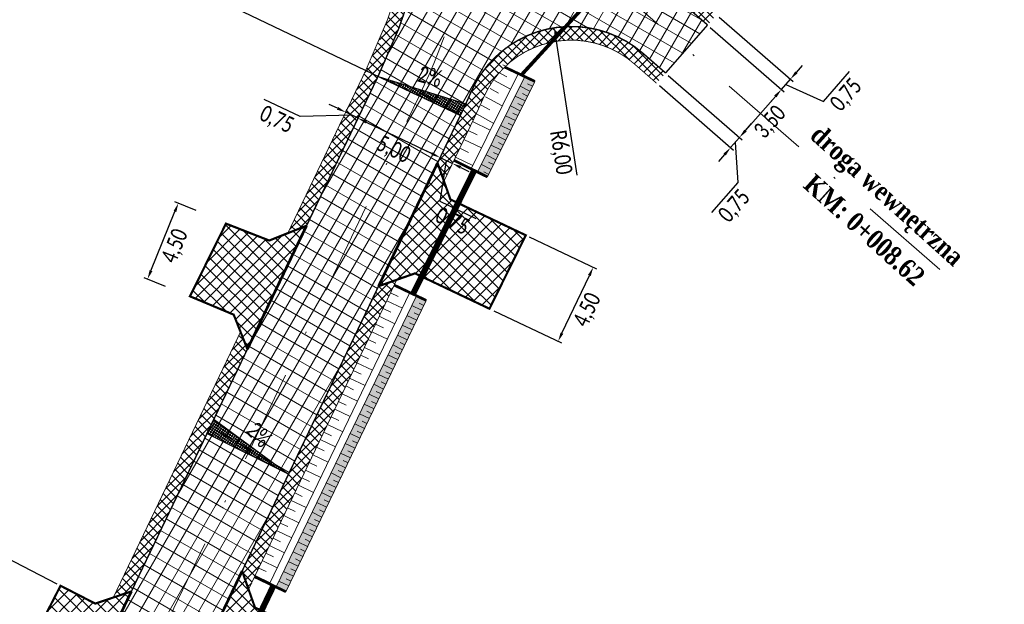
# Model space of a CAD drawing. Header units: metres. Extents: x 7443078 to 7443619, y 5636807 to 5637202.
# Tile 20 of 21: x 7443395 to 7443449, y 5637071 to 5637103. Entities that reach past the tile are written whole.
import ezdxf

# ---------------------------------------------------------------- set-up
doc = ezdxf.new("R2010")
doc.units = ezdxf.units.M
for name, pattern in [('CENTER2', [1.125, 0.75, -0.125, 0.125, -0.125]), ('DASHED2', [0.375, 0.25, -0.125]), ('Os drogi', [25.4, 12.7, -6.35, 0, -6.35])]:
    doc.linetypes.add(name, pattern=pattern)
doc.layers.get('Defpoints').update_dxf_attribs({"true_color": 0x999999})
for name, color, linetype in [('_kan_deszcz', 32, 'Continuous'), ('H_zjazdy', 21, 'Continuous'), ('K_kraweżnika_najazdowy', 7, 'Continuous'), ('K_krawędź pobocza', 7, 'Continuous'), ('K_pkt charakter', 7, 'Continuous'), ('K_pobocze', 32, 'Continuous'), ('K_Przepust', 162, 'Continuous'), ('K_rama zjazdu', 7, 'Continuous'), ('K_rów', 7, 'Continuous'), ('K_Skarpa', 7, 'Continuous'), ('K_spadki poprzeczne', 175, 'Continuous'), ('K_wymiar', 7, 'Continuous')]:
    doc.layers.add(name, color=color, linetype=linetype)
doc.layers.add('H_jezdnia', color=7, linetype='Continuous', true_color=0xd4d4d4)
doc.layers.add('K_usuń', color=1, linetype='Continuous', lineweight=70)
doc.styles.add('romans1', font='timesbd.ttf', dxfattribs={"width": 0.85})
doc.styles.add('sytuacja 500 opisy', font='calibri.ttf', dxfattribs={"width": 0.75, "height": 0.9})
doc.dimstyles.new('wymiarowanie sytuacja 500', dxfattribs={"dimtxt": 0.9, "dimasz": 0.5, "dimexe": 0.2, "dimexo": 0.2, "dimgap": 0.2, "dimtad": 4, "dimlfac": -1, "dimzin": 1, "dimtxsty": 'sytuacja 500 opisy', "dimcen": 0.5, "dimadec": 4, "dimazin": 1, "dimtfac": 1, "dimtmove": 1, "dimatfit": 3, "dimfxl": 0.2, "dimlwd": -1, "dimlwe": -1, "dimarcsym": 0})
pattern_1 = [(59.99999999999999, (0, 0), (-0.6049187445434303, 0.34925), []), (150, (0, 0), (-0.34925, -0.6049187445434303), [])]
pattern_2 = [(45.09999999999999, (0, 0), (-0.2473876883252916, 0.2465256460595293), []), (135.1, (0, 0), (-0.2465256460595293, -0.2473876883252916), [])]
pattern_3 = [(45.23201079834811, (0, 0), (-0.3381204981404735, 0.3353931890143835), []), (135.2320107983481, (0, 0), (-0.3353931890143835, -0.3381204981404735), [])]

# ---------------------------------------------------------------- blocks, each defined once
blk = doc.blocks.new('*D888')
at = {"layer": 'Defpoints', "color": 0, "lineweight": 13, "transparency": 16777216}
for p in [(7443424.333751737, 5637102.732115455), (7443425.24991942, 5637096.802474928)]:
    blk.add_point(p, dxfattribs=at)
at = {"layer": 'K_wymiar', "color": 0, "transparency": 16777216}
blk.add_line((7443425.583087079, 5637094.646139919), (7443424.410099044, 5637102.237978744), dxfattribs=at)
at = {"layer": 'K_wymiar', "color": 0, "lineweight": 13, "transparency": 16777216}
blk.add_solid([(7443424.492455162, 5637102.250703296), (7443424.327742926, 5637102.225254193), (7443424.333751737, 5637102.732115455)], dxfattribs=at)
at = {"layer": 'K_wymiar', "color": 0, "lineweight": 13, "transparency": 16777216, "insert": (7443424.628365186, 5637095.881557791), "char_height": 0.9, "attachment_point": 5, "rotation": 278.78311580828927, "style": 'sytuacja 500 opisy'}
blk.add_mtext('R6,00', dxfattribs=at)
blk = doc.blocks.new('*D892')
at = {"layer": 'Defpoints', "color": 0, "lineweight": 13, "transparency": 16777216}
for p in [(7443413.557028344, 5637097.789008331), (7443418.054991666, 5637095.605191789), (7443418.066650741, 5637095.629539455)]:
    blk.add_point(p, dxfattribs=at)
at = {"layer": 'K_wymiar', "color": 0, "transparency": 16777216}
for p, q in [((7443413.470649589, 5637097.608623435), (7443413.458990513, 5637097.584275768)), ((7443413.996331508, 5637097.548713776), (7443417.604029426, 5637095.821138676)), ((7443417.980271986, 5637095.449154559), (7443417.968612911, 5637095.424806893))]:
    blk.add_line(p, q, dxfattribs=at)
at = {"layer": 'K_wymiar', "color": 0, "lineweight": 13, "transparency": 16777216}
for points in [[(7443414.032322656, 5637097.62387415), (7443413.96034036, 5637097.473553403), (7443413.545369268, 5637097.764660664)], [(7443417.640020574, 5637095.89629905), (7443417.568038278, 5637095.745978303), (7443418.054991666, 5637095.605191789)]]:
    blk.add_solid(points, dxfattribs=at)
at = {"layer": 'K_wymiar', "color": 0, "lineweight": 13, "transparency": 16777216, "insert": (7443415.474150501, 5637096.004077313), "char_height": 0.9, "attachment_point": 5, "rotation": 334.4121959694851, "style": 'sytuacja 500 opisy'}
blk.add_mtext('5,00', dxfattribs=at)
blk = doc.blocks.new('*D893')
at = {"layer": 'Defpoints', "color": 0, "lineweight": 13, "transparency": 16777216}
for p in [(7443418.054991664, 5637095.605191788), (7443418.731435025, 5637095.281271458), (7443418.73143502, 5637095.281271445)]:
    blk.add_point(p, dxfattribs=at)
at = {"layer": 'K_wymiar', "color": 0, "transparency": 16777216}
for p, q in [((7443417.604029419, 5637095.821138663), (7443417.153067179, 5637096.037085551)), ((7443418.393213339, 5637095.44323161), (7443418.044019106, 5637093.21040716)), ((7443418.054991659, 5637095.605191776), (7443418.73143502, 5637095.281271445)), ((7443418.054991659, 5637095.605191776), (7443418.73143502, 5637095.281271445)), ((7443419.182397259, 5637095.065324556), (7443419.633359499, 5637094.849377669)), ((7443418.044019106, 5637093.21040716), (7443420.012486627, 5637092.26779069))]:
    blk.add_line(p, q, dxfattribs=at)
at = {"layer": 'K_wymiar', "color": 0, "lineweight": 13, "transparency": 16777216}
for points in [[(7443417.640020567, 5637095.896299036), (7443417.568038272, 5637095.74597829), (7443418.054991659, 5637095.605191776)], [(7443419.218388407, 5637095.140484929), (7443419.14640611, 5637094.990164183), (7443418.73143502, 5637095.281271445)]]:
    blk.add_solid(points, dxfattribs=at)
at = {"layer": 'K_wymiar', "color": 0, "lineweight": 13, "transparency": 16777216, "insert": (7443418.7022229, 5637092.058250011), "char_height": 0.9, "attachment_point": 5, "rotation": 334.4121959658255, "style": 'sytuacja 500 opisy'}
blk.add_mtext('0,75', dxfattribs=at)
blk = doc.blocks.new('*D894')
at = {"layer": 'Defpoints', "color": 0, "lineweight": 13, "transparency": 16777216}
for p in [(7443412.8711007, 5637098.093122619), (7443412.782547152, 5637097.9081961), (7443413.458990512, 5637097.584275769)]:
    blk.add_point(p, dxfattribs=at)
at = {"layer": 'K_wymiar', "color": 0, "transparency": 16777216}
for p, q in [((7443410.371739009, 5637097.851987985), (7443408.403271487, 5637098.794604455)), ((7443412.42013846, 5637098.309069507), (7443411.96917622, 5637098.525016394)), ((7443412.868925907, 5637098.088580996), (7443412.957479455, 5637098.273507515)), ((7443413.54754406, 5637097.769202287), (7443412.8711007, 5637098.093122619)), ((7443413.54754406, 5637097.769202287), (7443412.8711007, 5637098.093122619)), ((7443413.20932238, 5637097.931162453), (7443410.371739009, 5637097.851987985)), ((7443413.545369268, 5637097.764660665), (7443413.633922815, 5637097.949587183)), ((7443413.9985063, 5637097.5532554), (7443414.44946854, 5637097.337308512))]:
    blk.add_line(p, q, dxfattribs=at)
at = {"layer": 'K_wymiar', "color": 0, "lineweight": 13, "transparency": 16777216}
for points in [[(7443412.456129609, 5637098.38422988), (7443412.384147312, 5637098.233909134), (7443412.8711007, 5637098.093122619)], [(7443414.034497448, 5637097.628415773), (7443413.962515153, 5637097.478095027), (7443413.54754406, 5637097.769202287)]]:
    blk.add_solid(points, dxfattribs=at)
at = {"layer": 'K_wymiar', "color": 0, "lineweight": 13, "transparency": 16777216, "insert": (7443409.061475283, 5637097.642447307), "char_height": 0.9, "attachment_point": 5, "rotation": 334.4121959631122, "style": 'sytuacja 500 opisy'}
blk.add_mtext('0,75', dxfattribs=at)
blk = doc.blocks.new('*D895')
at = {"layer": 'Defpoints', "color": 0, "lineweight": 13, "transparency": 16777216}
for p in [(7443432.732997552, 5637102.88390677), (7443430.429551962, 5637100.248722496), (7443436.786058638, 5637099.341078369)]:
    blk.add_point(p, dxfattribs=at)
at = {"layer": 'K_wymiar', "color": 0, "transparency": 16777216}
for p, q in [((7443432.883579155, 5637102.752281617), (7443436.936640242, 5637099.209453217)), ((7443430.580133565, 5637100.117097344), (7443434.633194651, 5637096.574268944)), ((7443434.811675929, 5637097.082348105), (7443436.456995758, 5637098.96462436))]:
    blk.add_line(p, q, dxfattribs=at)
at = {"layer": 'K_wymiar', "color": 0, "lineweight": 13, "transparency": 16777216}
for points in [[(7443436.394253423, 5637099.019468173), (7443436.519738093, 5637098.909780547), (7443436.786058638, 5637099.341078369)], [(7443434.748933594, 5637097.137191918), (7443434.874418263, 5637097.027504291), (7443434.482613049, 5637096.705894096)]]:
    blk.add_solid(points, dxfattribs=at)
at = {"layer": 'K_wymiar', "color": 0, "lineweight": 13, "transparency": 16777216, "insert": (7443436.202694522, 5637097.526677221), "char_height": 0.9, "attachment_point": 5, "rotation": 48.842911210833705, "style": 'sytuacja 500 opisy'}
blk.add_mtext('3,50', dxfattribs=at)
blk = doc.blocks.new('*D896')
at = {"layer": 'Defpoints', "color": 0, "lineweight": 13, "transparency": 16777216}
for p in [(7443430.428540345, 5637100.249602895), (7443429.936173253, 5637099.683851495), (7443434.490286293, 5637096.714710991)]:
    blk.add_point(p, dxfattribs=at)
at = {"layer": 'K_wymiar', "color": 0, "transparency": 16777216}
for p, q in [((7443430.579407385, 5637100.118305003), (7443434.641153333, 5637096.5834131)), ((7443430.087040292, 5637099.552553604), (7443434.14878624, 5637096.017661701)), ((7443434.818531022, 5637097.091878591), (7443435.14677575, 5637097.469046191)), ((7443433.997919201, 5637096.148959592), (7443434.490286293, 5637096.714710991)), ((7443433.997919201, 5637096.148959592), (7443434.490286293, 5637096.714710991)), ((7443434.244102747, 5637096.431835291), (7443434.387903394, 5637094.231913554)), ((7443433.669674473, 5637095.771791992), (7443433.341429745, 5637095.394624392)), ((7443434.387903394, 5637094.231913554), (7443432.955102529, 5637092.585562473))]:
    blk.add_line(p, q, dxfattribs=at)
at = {"layer": 'K_wymiar', "color": 0, "lineweight": 13, "transparency": 16777216}
for points in [[(7443434.755669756, 5637097.146586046), (7443434.881392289, 5637097.037171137), (7443434.490286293, 5637096.714710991)], [(7443433.606813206, 5637095.826499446), (7443433.732535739, 5637095.717084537), (7443433.997919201, 5637096.148959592)]]:
    blk.add_solid(points, dxfattribs=at)
at = {"layer": 'K_wymiar', "color": 0, "lineweight": 13, "transparency": 16777216, "insert": (7443434.240939, 5637092.913164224), "char_height": 0.9, "attachment_point": 5, "rotation": 48.96731484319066, "style": 'sytuacja 500 opisy'}
blk.add_mtext('0,75', dxfattribs=at)
blk = doc.blocks.new('*D897')
at = {"layer": 'Defpoints', "color": 0, "lineweight": 13, "transparency": 16777216}
for p in [(7443433.225364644, 5637103.449658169), (7443432.731985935, 5637102.884787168), (7443437.280792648, 5637099.907501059)]:
    blk.add_point(p, dxfattribs=at)
at = {"layer": 'K_wymiar', "color": 0, "transparency": 16777216}
for p, q in [((7443433.375996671, 5637103.318090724), (7443437.431424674, 5637099.775933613)), ((7443432.882617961, 5637102.753219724), (7443436.938045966, 5637099.211062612)), ((7443437.609711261, 5637100.284081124), (7443437.938629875, 5637100.66066119)), ((7443439.091631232, 5637098.690174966), (7443440.527373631, 5637100.333961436)), ((7443436.787413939, 5637099.342630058), (7443437.280792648, 5637099.907501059)), ((7443436.787413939, 5637099.342630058), (7443437.280792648, 5637099.907501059)), ((7443437.034103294, 5637099.625065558), (7443439.091631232, 5637098.690174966)), ((7443436.458495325, 5637098.966049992), (7443436.129576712, 5637098.589469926))]:
    blk.add_line(p, q, dxfattribs=at)
at = {"layer": 'K_wymiar', "color": 0, "lineweight": 13, "transparency": 16777216}
for points in [[(7443437.546947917, 5637100.338900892), (7443437.672474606, 5637100.229261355), (7443437.280792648, 5637099.907501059)], [(7443436.395731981, 5637099.02086976), (7443436.52125867, 5637098.911230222), (7443436.787413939, 5637099.342630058)]]:
    blk.add_solid(points, dxfattribs=at)
at = {"layer": 'K_wymiar', "color": 0, "lineweight": 13, "transparency": 16777216, "insert": (7443440.378051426, 5637099.015476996), "char_height": 0.9, "attachment_point": 5, "rotation": 48.86486471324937, "style": 'sytuacja 500 opisy'}
blk.add_mtext('0,75', dxfattribs=at)
blk = doc.blocks.new('*D898')
at = {"layer": 'Defpoints', "color": 0, "lineweight": 13, "transparency": 16777216}
for p in [(7443422.757195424, 5637091.338942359), (7443426.458938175, 5637089.580514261), (7443420.826968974, 5637087.275539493)]:
    blk.add_point(p, dxfattribs=at)
at = {"layer": 'K_wymiar', "color": 0, "transparency": 16777216}
for p, q in [((7443422.937849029, 5637091.253127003), (7443426.639591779, 5637089.494698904)), ((7443424.743250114, 5637085.968745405), (7443426.244399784, 5637089.128880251)), ((7443421.007622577, 5637087.189724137), (7443424.709365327, 5637085.431296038))]:
    blk.add_line(p, q, dxfattribs=at)
at = {"layer": 'K_wymiar', "color": 0, "lineweight": 13, "transparency": 16777216}
for points in [[(7443426.169127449, 5637089.164636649), (7443426.319672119, 5637089.093123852), (7443426.458938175, 5637089.580514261)], [(7443424.667977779, 5637086.004501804), (7443424.818522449, 5637085.932989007), (7443424.528711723, 5637085.517111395)]]:
    blk.add_solid(points, dxfattribs=at)
at = {"layer": 'K_wymiar', "color": 0, "lineweight": 13, "transparency": 16777216, "insert": (7443426.17568808, 5637087.224909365), "char_height": 0.9, "attachment_point": 5, "rotation": 64.59101534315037, "style": 'sytuacja 500 opisy'}
blk.add_mtext('4,50', dxfattribs=at)
blk = doc.blocks.new('*D899')
at = {"layer": 'Defpoints', "color": 0, "lineweight": 13, "transparency": 16777216}
for p in [(7443391.738996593, 5637074.912118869), (7443397.217118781, 5637072.099145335), (7443395.161564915, 5637068.096059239)]:
    blk.add_point(p, dxfattribs=at)
at = {"layer": 'K_wymiar', "color": 0, "transparency": 16777216}
for p, q in [((7443397.039203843, 5637072.190503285), (7443391.561081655, 5637075.003476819)), ((7443389.911837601, 5637071.353820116), (7443391.51060172, 5637074.467331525)), ((7443394.983649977, 5637068.187417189), (7443389.505527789, 5637071.000390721))]:
    blk.add_line(p, q, dxfattribs=at)
at = {"layer": 'K_wymiar', "color": 0, "lineweight": 13, "transparency": 16777216}
for points in [[(7443391.436470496, 5637074.505397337), (7443391.584732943, 5637074.429265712), (7443391.738996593, 5637074.912118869)], [(7443389.837706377, 5637071.391885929), (7443389.985968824, 5637071.315754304), (7443389.683442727, 5637070.909032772)]]:
    blk.add_solid(points, dxfattribs=at)
at = {"layer": 'K_wymiar', "color": 0, "lineweight": 13, "transparency": 16777216, "insert": (7443391.382745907, 5637072.565752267), "char_height": 0.9, "attachment_point": 5, "rotation": 62.81985097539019, "style": 'sytuacja 500 opisy'}
blk.add_mtext('4,50', dxfattribs=at)
blk = doc.blocks.new('*D941')
at = {"layer": 'Defpoints', "color": 0, "lineweight": 13, "transparency": 16777216}
for p in [(7443390.892363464, 5637129.124486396), (7443587.129718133, 5636974.234523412)]:
    blk.add_point(p, dxfattribs=at)
at = {"layer": 'K_wymiar', "color": 0, "transparency": 16777216}
blk.add_line((7443574.808738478, 5636983.959461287), (7443586.737243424, 5636974.544303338), dxfattribs=at)
at = {"layer": 'K_wymiar', "color": 0, "lineweight": 13, "transparency": 16777216}
blk.add_solid([(7443586.788873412, 5636974.60971579), (7443586.685613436, 5636974.478890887), (7443587.129718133, 5636974.234523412)], dxfattribs=at)
at = {"layer": 'K_wymiar', "color": 0, "lineweight": 13, "transparency": 16777216, "insert": (7443575.836899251, 5636982.186236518), "char_height": 0.9, "attachment_point": 5, "rotation": 321.71600034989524, "style": 'sytuacja 500 opisy'}
blk.add_mtext('R250,00', dxfattribs=at)
blk = doc.blocks.new('*D996')
at = {"layer": 'Defpoints', "color": 0, "lineweight": 13, "transparency": 16777216}
for p in [(7443403.684433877, 5637093.103069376), (7443404.848418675, 5637092.631167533), (7443403.1576961, 5637088.460860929)]:
    blk.add_point(p, dxfattribs=at)
at = {"layer": 'K_wymiar', "color": 0, "transparency": 16777216}
for p, q in [((7443404.663071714, 5637092.706310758), (7443403.499086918, 5637093.178212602)), ((7443402.181569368, 5637089.396130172), (7443403.496575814, 5637092.639701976)), ((7443402.972349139, 5637088.536004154), (7443401.808364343, 5637089.007905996))]:
    blk.add_line(p, q, dxfattribs=at)
at = {"layer": 'K_wymiar', "color": 0, "lineweight": 13, "transparency": 16777216}
for points in [[(7443403.419347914, 5637092.671011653), (7443403.573803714, 5637092.608392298), (7443403.684433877, 5637093.103069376)], [(7443402.104341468, 5637089.427439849), (7443402.258797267, 5637089.364820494), (7443401.993711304, 5637088.932762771)]]:
    blk.add_solid(points, dxfattribs=at)
at = {"layer": 'K_wymiar', "color": 0, "lineweight": 13, "transparency": 16777216, "insert": (7443403.538650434, 5637090.73429375), "char_height": 0.9, "attachment_point": 5, "rotation": 67.9314191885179, "style": 'sytuacja 500 opisy'}
blk.add_mtext('4,50', dxfattribs=at)

msp = doc.modelspace()

# ---------------------------------------------------------------- hatches: boundary and pattern name
at = {"layer": 'H_jezdnia', "linetype": 'Continuous', "lineweight": 9, "true_color": 0xababab}
h = msp.add_hatch(dxfattribs=at)
h.set_pattern_fill('ANSI37', color=253, scale=0.22, angle=15)
h.set_pattern_definition(pattern_1)
h.paths.add_polyline_path([(7443426.695767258, 5637117.929783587, -0.005512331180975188), (7443426.996149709, 5637118.324600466), (7443421.541029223, 5637119.253113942, 0.0963658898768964), (7443417.704368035, 5637109.476250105, -0.0662966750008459), (7443414.644489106, 5637100.059954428), (7443403.681386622, 5637077.165689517), (7443408.486364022, 5637075.623010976), (7443419.154111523, 5637097.900485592, 0.008467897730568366), (7443419.753721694, 5637099.209093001, -0.5061528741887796), (7443429.18885616, 5637101.328486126), (7443430.428540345, 5637100.249602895), (7443432.732997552, 5637102.88390677), (7443427.86366417, 5637107.121632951, -0.3918960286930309)])
h = msp.add_hatch(dxfattribs=at)
h.set_pattern_fill('ANSI37', color=253, scale=0.22, angle=15)
h.set_pattern_definition(pattern_1)
h.paths.add_polyline_path([(7443313.263098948, 5636931.539085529), (7443310.411621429, 5636936.385256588), (7443304.615641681, 5636927.218438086, -0.1505153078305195), (7443299.026160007, 5636922.431657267, -0.3180919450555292), (7443293.37166603, 5636923.616416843, -0.05286613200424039), (7443297.960965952, 5636913.038091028, -0.3102964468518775), (7443300.977768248, 5636917.828126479, 0.151131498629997), (7443308.841751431, 5636924.546360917)])
h.paths.add_polyline_path([(7443397.555639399, 5637064.373281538), (7443402.157944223, 5637062.407361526), (7443408.486364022, 5637075.623010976), (7443403.681386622, 5637077.165689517)])
at = {"layer": 'H_zjazdy', "linetype": 'Continuous', "lineweight": 9, "true_color": 0xff6666}
h = msp.add_hatch(dxfattribs=at)
h.set_pattern_fill('ANSI37', color=11, scale=0.15, angle=0.2320107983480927)
h.set_pattern_definition(pattern_3)
h.paths.add_polyline_path([(7443419.036245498, 5637093.106463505), (7443418.617570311, 5637093.306949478), (7443417.912524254, 5637095.30767686), (7443414.67332094, 5637088.543243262), (7443416.674048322, 5637089.248289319), (7443417.039632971, 5637089.073226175)])
h = msp.add_hatch(dxfattribs=at)
h.set_pattern_fill('ANSI37', color=11, scale=0.15, angle=0.2320107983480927)
h.set_pattern_definition(pattern_3)
h.paths.add_polyline_path([(7443422.757195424, 5637091.338942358), (7443419.036245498, 5637093.106463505), (7443417.039632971, 5637089.073226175), (7443420.76113184, 5637087.306813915)])
h = msp.add_hatch(dxfattribs=at)
h.set_pattern_fill('ANSI37', color=11, scale=0.15, angle=0.2320107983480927)
h.set_pattern_definition(pattern_3)
h.paths.add_polyline_path([(7443410.719298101, 5637091.86297161), (7443408.672534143, 5637091.05139221), (7443406.297971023, 5637091.979463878), (7443404.3216809, 5637087.988959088), (7443406.723177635, 5637086.980547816), (7443407.474260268, 5637085.086353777)])
h = msp.add_hatch(dxfattribs=at)
h.set_pattern_fill('ANSI37', color=11, scale=0.15, angle=0.2320107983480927)
h.set_pattern_definition([(45.23201079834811, (0, -9.313225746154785e-10), (-0.3381204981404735, 0.3353931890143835), []), (135.2320107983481, (0, -9.313225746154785e-10), (-0.3353931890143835, -0.3381204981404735), [])])
h.paths.add_polyline_path([(7443408.248502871, 5637070.73214903), (7443407.889717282, 5637070.903956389), (7443407.184671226, 5637072.904683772), (7443403.945467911, 5637066.140250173), (7443405.946195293, 5637066.84529623), (7443406.304980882, 5637066.673488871)])
h = msp.add_hatch(dxfattribs=at)
h.set_pattern_fill('ANSI37', color=11, scale=0.15, angle=0.2319444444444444)
h.set_pattern_definition([(45.23194444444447, (-0.7824314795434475, 0.6678871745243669), (-0.3381201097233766, 0.3353935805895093), []), (135.2319444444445, (-0.7824314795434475, 0.6678871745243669), (-0.3353935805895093, -0.3381201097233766), [])])
h.paths.add_polyline_path([(7443401.106106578, 5637071.787727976), (7443399.123903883, 5637071.120025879), (7443397.217118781, 5637072.099145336), (7443395.161564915, 5637068.096059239), (7443397.179631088, 5637067.059797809), (7443397.866152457, 5637065.021726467)])
at = {"layer": 'K_rów', "lineweight": 9, "true_color": 0xb0b0b0}
h = msp.add_hatch(color=253, dxfattribs=at)
h.dxf.hatch_style = 1
h.paths.add_polyline_path([(7443422.706987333, 5637100.046070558), (7443423.249319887, 5637099.789197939), (7443420.651649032, 5637094.541798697), (7443420.113930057, 5637094.807990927)])
h = msp.add_hatch(color=253, dxfattribs=at)
h.dxf.hatch_style = 1
h.paths.add_polyline_path([(7443416.754309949, 5637088.02131055), (7443417.294809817, 5637087.760811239), (7443415.47131463, 5637083.977312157), (7443411.56382493, 5637075.869814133), (7443409.6100801, 5637071.81606511), (7443409.069580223, 5637072.076564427), (7443410.502326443, 5637075.049313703), (7443412.325821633, 5637078.832812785), (7443415.45181339, 5637085.318811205)])
at = {"layer": 'K_spadki poprzeczne', "lineweight": 5}
h = msp.add_hatch(dxfattribs=at)
h.set_pattern_fill('ANSI37', color=256, scale=0.03749999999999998, angle=460.8563497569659)
h.set_pattern_definition([(145.8563497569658, (10060007.83315395, 1735340.215897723), (-0.06682617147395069, -0.0985400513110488), []), (235.8563497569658, (10060007.83315395, 1735340.215897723), (0.0985400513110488, -0.06682617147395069), [])])
h.paths.add_polyline_path([(7443419.160595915, 5637097.913011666), (7443414.644489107, 5637100.059954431), (7443419.459457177, 5637098.552250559)])
h = msp.add_hatch(dxfattribs=at)
h.set_pattern_fill('ANSI37', color=256, scale=0.03749999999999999, angle=459.7484391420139)
h.set_pattern_definition([(144.7484391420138, (9984066.867161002, 1685456.943604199), (-0.06871899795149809, -0.09722951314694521), []), (234.7484391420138, (9984066.867161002, 1685456.943604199), (0.09722951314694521, -0.06871899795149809), [])])
h.paths.add_polyline_path([(7443409.730245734, 5637078.221129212), (7443405.256495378, 5637080.454991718), (7443405.648914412, 5637081.229976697)])
at = {"layer": 'K_usuń', "linetype": 'ByBlock', "lineweight": 13}
h = msp.add_hatch(dxfattribs=at)
h.set_pattern_fill('ANSI37', color=34, scale=0.11, angle=0.1)
h.set_pattern_definition(pattern_2)
h.paths.add_polyline_path([(7443415.673684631, 5637088.89576629), (7443414.67332094, 5637088.543243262), (7443408.486364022, 5637075.623010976), (7443409.207110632, 5637075.391609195)])
h.paths.add_polyline_path([(7443407.474260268, 5637085.086353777), (7443407.097591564, 5637086.036294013), (7443402.960640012, 5637077.397091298), (7443403.681386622, 5637077.165689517)])
h.paths.add_polyline_path([(7443417.421788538, 5637108.087189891), (7443416.851428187, 5637109.012633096, -0.06212846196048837), (7443413.968045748, 5637100.383874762), (7443409.692843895, 5637091.455963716), (7443410.719298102, 5637091.862971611), (7443414.644489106, 5637100.059954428, 0.05681015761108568)])
h.paths.add_polyline_path([(7443419.753721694, 5637099.209093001, -0.00846789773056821), (7443419.154111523, 5637097.900485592), (7443417.912524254, 5637095.30767686), (7443418.265047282, 5637094.307313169), (7443419.830554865, 5637097.576565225, 0.008467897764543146), (7443420.440746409, 5637098.908265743, -0.5061528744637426), (7443428.696489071, 5637100.762734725), (7443429.936173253, 5637099.683851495), (7443430.428540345, 5637100.249602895), (7443429.18885616, 5637101.328486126, 0.506152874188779)])
h.paths.add_polyline_path([(7443428.814201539, 5637107.288643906), (7443428.898636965, 5637106.220907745), (7443432.732997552, 5637102.88390677), (7443433.225364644, 5637103.449658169)])
h.paths.add_polyline_path([(7443434.374424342, 5637126.162211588, -0.4100909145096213), (7443440.308623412, 5637126.795518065), (7443440.775555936, 5637127.382437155, 0.4100909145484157), (7443433.794145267, 5637126.637370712), (7443427.343117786, 5637118.759175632, 0.006179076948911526), (7443426.996149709, 5637118.324600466), (7443427.83913718, 5637118.181115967)])
h.paths.add_polyline_path([(7443427.494251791, 5637117.759931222), (7443427.83913718, 5637118.181115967), (7443426.996149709, 5637118.324600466, 0.005512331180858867), (7443426.695767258, 5637117.929783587, 0.2215753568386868), (7443425.331473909, 5637111.310320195), (7443425.335257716, 5637111.310582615), (7443425.946091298, 5637112.012457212, -0.2147155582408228)])
h.paths.add_polyline_path([(7443421.302254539, 5637118.87045051), (7443421.234824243, 5637119.305232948), (7443420.741017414, 5637119.389283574, 0.04566961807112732), (7443418.437790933, 5637114.78310499), (7443419.456046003, 5637115.292845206, -0.03664810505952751)])
h.paths.add_polyline_path([(7443429.9608438, 5637129.848116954, 0.4104889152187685), (7443429.309045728, 5637136.843722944), (7443428.826536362, 5637136.269541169, -0.4104889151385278), (7443429.380564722, 5637130.323276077), (7443424.794948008, 5637124.72317854), (7443425.850386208, 5637124.828298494)])
h.paths.add_polyline_path([(7443421.127737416, 5637119.995715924, 0.006365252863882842), (7443420.741017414, 5637119.389283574), (7443421.234824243, 5637119.305232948)])
edge = h.paths.add_edge_path()
edge.add_arc((7443401.821224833, 5637054.884382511), 2.250000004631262, 152.3463416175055, 228.5599402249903)
edge.add_arc((7443401.82143448, 5637054.8841974), 2.250000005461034, 153.2309393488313, 228.5528183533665, ccw=False)
edge.add_arc((7443173.703576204, 5637169.960248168), 253.2500092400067, 333.2309392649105, 333.2388141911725)
edge = h.paths.add_edge_path()
edge.add_arc((7443173.703544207, 5637169.96017429), 252.5000061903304, 333.2302462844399, 334.4122141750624)
edge.add_arc((7443173.703586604, 5637169.960243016), 252.4999976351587, 333.2309392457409, 334.41219598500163, ccw=False)
edge.add_arc((7443401.821434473, 5637054.884197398), 3.000000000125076, 153.2309392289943, 153.2908001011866)
h.paths.add_polyline_path([(7443402.157944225, 5637062.407361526), (7443402.848289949, 5637062.112473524), (7443404.945831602, 5637066.492773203), (7443403.945467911, 5637066.140250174)])
h = msp.add_hatch(dxfattribs=at)
h.set_pattern_fill('ANSI37', color=34, scale=0.11, angle=0.1)
h.set_pattern_definition(pattern_2)
h.paths.add_polyline_path([(7443409.207110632, 5637075.391609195), (7443408.486364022, 5637075.623010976), (7443407.184671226, 5637072.904683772), (7443407.537194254, 5637071.904320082)])
h.paths.add_polyline_path([(7443403.681386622, 5637077.165689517), (7443402.960640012, 5637077.397091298), (7443400.114622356, 5637071.453747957), (7443401.106106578, 5637071.787727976)])
h.paths.add_polyline_path([(7443396.865293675, 5637064.668169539), (7443397.5556394, 5637064.373281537), (7443397.866152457, 5637065.021726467), (7443397.522759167, 5637066.041155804)])

# ---------------------------------------------------------------- linework, layer by layer
at = {"layer": '_kan_deszcz', "color": 7, "linetype": 'Os drogi', "lineweight": 9, "ltscale": 0.4, "flags": 128}
msp.add_lwpolyline([(7443612.1023176, 5637008.06121809), (7443592.59525582, 5636981.422275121, -0.02418699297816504), (7443577.387538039, 5636962.632595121), (7443464.637599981, 5636836.336237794, -0.4118223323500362), (7443446.361801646, 5636835.225649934), (7443333.471732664, 5636934.361613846, -0.3740638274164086), (7443331.363055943, 5636949.970935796), (7443370.561157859, 5637009.588886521, 0.03377031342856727), (7443393.784174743, 5637050.70886534), (7443416.899300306, 5637098.980219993, 0.06554346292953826), (7443420.141300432, 5637108.906286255), (7443420.177128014, 5637109.097954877, -0.1259941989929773), (7443425.408854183, 5637120.343039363), (7443435.002584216, 5637132.0592004)], format="xyb", dxfattribs=at)
msp.add_lwpolyline([(7443445.490902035, 5637089.460922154), (7443420.635187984, 5637111.092571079)], dxfattribs=at)
at = {"layer": 'K_kraweżnika_najazdowy', "color": 0, "linetype": 'DASHED2', "ltscale": 4, "const_width": 0.15}
for points in [[(7443417.912524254, 5637095.30767686), (7443414.67332094, 5637088.543243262)], [(7443410.719298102, 5637091.862971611), (7443407.474260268, 5637085.086353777)], [(7443403.945467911, 5637066.140250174), (7443407.184671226, 5637072.904683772)], [(7443397.866152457, 5637065.021726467), (7443401.106106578, 5637071.787727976)]]:
    msp.add_lwpolyline(points, dxfattribs=at)
at = {"layer": 'K_krawędź pobocza', "color": 76, "linetype": 'CENTER2', "ltscale": 3, "const_width": 0.08, "flags": 128}
for points in [[(7443410.719298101, 5637091.86297161), (7443414.644489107, 5637100.059954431, 0.05681015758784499), (7443417.421788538, 5637108.087189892, 0.05681015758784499)], [(7443417.421788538, 5637108.087189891, -0.05681015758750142), (7443414.644489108, 5637100.059954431), (7443410.719298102, 5637091.862971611)], [(7443417.912524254, 5637095.30767686), (7443419.154111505, 5637097.900485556, 0.008467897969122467), (7443419.753721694, 5637099.209093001, -0.5061528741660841), (7443429.18885616, 5637101.328486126), (7443430.428540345, 5637100.249602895)]]:
    msp.add_lwpolyline(points, format="xyb", dxfattribs=at)
for points in [[(7443432.732997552, 5637102.88390677), (7443428.898636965, 5637106.220907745)], [(7443430.428540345, 5637100.249602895), (7443432.732997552, 5637102.88390677)], [(7443407.184671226, 5637072.904683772), (7443414.67332094, 5637088.543243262)], [(7443401.106106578, 5637071.787727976), (7443407.474260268, 5637085.086353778)], [(7443407.474260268, 5637085.086353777), (7443401.106106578, 5637071.787727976)]]:
    msp.add_lwpolyline(points, dxfattribs=at)
at = {"layer": 'K_pkt charakter', "linetype": 'Continuous', "lineweight": -3}
msp.add_line((7443416.899300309, 5637098.98022), (7443386.416259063, 5637113.577256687), dxfattribs=at)
at = {"layer": 'K_pobocze', "linetype": 'ByBlock', "ltscale": 4, "const_width": 0.05}
for points in [[(7443416.851428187, 5637109.012633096, -0.06212846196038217), (7443413.968045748, 5637100.383874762), (7443409.692843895, 5637091.455963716)], [(7443409.692843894, 5637091.455963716), (7443413.968045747, 5637100.383874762, 0.06212846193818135), (7443416.851428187, 5637109.012633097, 0.06212846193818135)], [(7443418.265047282, 5637094.307313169), (7443419.830554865, 5637097.576565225, 0.008467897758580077), (7443420.440746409, 5637098.908265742, -0.5061528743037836), (7443428.696489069, 5637100.762734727), (7443429.936173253, 5637099.683851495)]]:
    msp.add_lwpolyline(points, format="xyb", dxfattribs=at)
for points in [[(7443412.145797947, 5637096.578471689), (7443409.692843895, 5637091.455963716)], [(7443407.537194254, 5637071.904320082), (7443415.673684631, 5637088.89576629)], [(7443407.097591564, 5637086.036294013), (7443400.114622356, 5637071.453747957)], [(7443400.114622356, 5637071.453747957), (7443407.097591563, 5637086.036294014)]]:
    msp.add_lwpolyline(points, dxfattribs=at)
at = {"layer": 'K_Przepust', "linetype": 'DASHED2', "lineweight": 5, "ltscale": 3, "flags": 128}
for points, const_width in [([(7443422.513810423, 5637100.137567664), (7443431.666094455, 5637110.134698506)], 0.2), ([(7443416.563334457, 5637088.111084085), (7443419.919099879, 5637094.889864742)], 0.33), ([(7443405.979174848, 5637065.993107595), (7443408.90315414, 5637072.099258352)], 0.33)]:
    msp.add_lwpolyline(points, dxfattribs=dict(at, const_width=const_width))
at = {"layer": 'K_Przepust', "const_width": 0.15, "flags": 128}
for points in [[(7443423.249319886, 5637099.789197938), (7443421.596007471, 5637100.572279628)], [(7443420.651649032, 5637094.541798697), (7443418.813154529, 5637095.451926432)], [(7443417.294809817, 5637087.760811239), (7443415.53397137, 5637088.604002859)], [(7443409.588416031, 5637071.771115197), (7443407.867925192, 5637072.594986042)]]:
    msp.add_lwpolyline(points, dxfattribs=at)
at = {"layer": 'K_rama zjazdu', "const_width": 0.12, "flags": 128}
for points in [[(7443414.67332094, 5637088.543243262), (7443416.674048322, 5637089.248289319), (7443420.76113184, 5637087.306813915), (7443422.757195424, 5637091.338942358), (7443418.617570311, 5637093.306949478), (7443417.912524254, 5637095.30767686)], [(7443407.474260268, 5637085.086353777), (7443406.723177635, 5637086.980547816), (7443404.3216809, 5637087.988959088), (7443406.297971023, 5637091.979463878), (7443408.672534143, 5637091.05139221), (7443410.7192981, 5637091.86297161)], [(7443403.945467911, 5637066.140250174), (7443405.946195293, 5637066.845296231), (7443409.999954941, 5637064.904120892), (7443411.923278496, 5637068.978417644), (7443407.889717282, 5637070.90395639), (7443407.184671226, 5637072.904683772)], [(7443397.866152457, 5637065.021726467), (7443397.179631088, 5637067.059797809), (7443395.161564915, 5637068.096059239), (7443397.217118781, 5637072.099145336), (7443399.123903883, 5637071.120025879), (7443401.106106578, 5637071.787727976)]]:
    msp.add_lwpolyline(points, dxfattribs=at)
at = {"layer": 'K_rów', "lineweight": 9, "flags": 128}
for points in [[(7443419.75545074, 5637094.985452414), (7443422.353121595, 5637100.232851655)], [(7443420.113930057, 5637094.807990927), (7443422.711600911, 5637100.055390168)], [(7443420.651649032, 5637094.541798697), (7443423.249319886, 5637099.789197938)], [(7443416.393976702, 5637088.194976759), (7443408.687582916, 5637072.205280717)], [(7443416.754309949, 5637088.021310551), (7443409.047916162, 5637072.031614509)], [(7443417.294809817, 5637087.760811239), (7443409.588416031, 5637071.771115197)]]:
    msp.add_lwpolyline(points, dxfattribs=at)
at = {"layer": 'K_Skarpa', "lineweight": 9}
for p, q in [((7443421.504229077, 5637100.694022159), (7443422.353121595, 5637100.232851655)), ((7443421.273643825, 5637100.2695759), (7443421.709111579, 5637100.033003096)), ((7443421.037071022, 5637099.834108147), (7443421.918641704, 5637099.355184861)), ((7443423.249319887, 5637099.789197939), (7443422.711600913, 5637100.05539017)), ((7443423.116223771, 5637099.520338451), (7443422.847364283, 5637099.653434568)), ((7443420.797609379, 5637099.393322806), (7443421.253859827, 5637099.145459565)), ((7443422.983127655, 5637099.251478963), (7443422.445408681, 5637099.517671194)), ((7443422.850031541, 5637098.982619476), (7443422.581172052, 5637099.115715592)), ((7443420.549746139, 5637098.937072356), (7443421.465405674, 5637098.439629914)), ((7443422.716935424, 5637098.713759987), (7443422.179216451, 5637098.979952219)), ((7443422.583839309, 5637098.4449005), (7443422.314979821, 5637098.577996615)), ((7443420.041383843, 5637098.00131227), (7443420.992603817, 5637097.484551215)), ((7443420.301024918, 5637098.479242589), (7443420.778955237, 5637098.219601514)), ((7443422.450743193, 5637098.176041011), (7443421.913024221, 5637098.442233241)), ((7443422.317647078, 5637097.907181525), (7443422.04878759, 5637098.04027764)), ((7443419.830554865, 5637097.576565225), (7443420.806744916, 5637097.109108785)), ((7443422.184550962, 5637097.638322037), (7443421.646831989, 5637097.904514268)), ((7443422.051454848, 5637097.36946255), (7443421.782595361, 5637097.502558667)), ((7443419.596826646, 5637097.088470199), (7443420.088839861, 5637096.852865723)), ((7443421.918358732, 5637097.100603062), (7443421.380639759, 5637097.366795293)), ((7443421.785262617, 5637096.831743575), (7443421.516403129, 5637096.964839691)), ((7443419.361222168, 5637096.596456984), (7443420.324591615, 5637096.135139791)), ((7443421.652166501, 5637096.562884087), (7443421.114447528, 5637096.829076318)), ((7443421.519070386, 5637096.2940246), (7443421.250210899, 5637096.427120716)), ((7443419.130563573, 5637096.114772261), (7443419.614710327, 5637095.882934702)), ((7443421.38597427, 5637096.025165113), (7443420.848255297, 5637096.291357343)), ((7443421.252878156, 5637095.756305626), (7443420.984018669, 5637095.889401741)), ((7443418.898726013, 5637095.630625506), (7443419.849461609, 5637095.175358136)), ((7443421.119782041, 5637095.487446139), (7443420.582063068, 5637095.753638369)), ((7443420.986685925, 5637095.218586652), (7443420.717826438, 5637095.351682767)), ((7443420.85358981, 5637094.949727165), (7443420.315870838, 5637095.215919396)), ((7443420.720493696, 5637094.680867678), (7443420.451634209, 5637094.813963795)), ((7443415.535059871, 5637088.606275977), (7443416.393976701, 5637088.194976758)), ((7443415.124096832, 5637087.748061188), (7443415.980850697, 5637087.337797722)), ((7443415.329410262, 5637088.176817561), (7443415.758166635, 5637087.971504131)), ((7443417.294809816, 5637087.760811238), (7443416.754309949, 5637088.02131055)), ((7443414.9189651, 5637087.319684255), (7443415.346673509, 5637087.114872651)), ((7443417.034310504, 5637087.220311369), (7443416.493810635, 5637087.48081068)), ((7443417.164560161, 5637087.490561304), (7443416.894310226, 5637087.620810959)), ((7443414.714153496, 5637086.891975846), (7443415.568749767, 5637086.482745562)), ((7443416.773811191, 5637086.679811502), (7443416.233311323, 5637086.940310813)), ((7443416.904060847, 5637086.950061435), (7443416.633810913, 5637087.080311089)), ((7443414.509538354, 5637086.46467771), (7443414.9362014, 5637086.260366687)), ((7443416.513311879, 5637086.139311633), (7443415.97281201, 5637086.399810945)), ((7443416.643561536, 5637086.409561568), (7443416.373311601, 5637086.539811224)), ((7443414.101127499, 5637085.611792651), (7443414.526747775, 5637085.407980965)), ((7443414.305227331, 5637086.038014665), (7443415.157671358, 5637085.629815)), ((7443416.252812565, 5637085.598811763), (7443415.712312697, 5637085.859311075)), ((7443416.383062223, 5637085.869061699), (7443416.112812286, 5637085.999311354)), ((7443413.897315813, 5637085.186172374), (7443414.747612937, 5637084.779000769)), ((7443415.992313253, 5637085.058311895), (7443415.451813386, 5637085.318811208)), ((7443416.122562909, 5637085.328561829), (7443415.852312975, 5637085.458811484)), ((7443413.693730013, 5637084.761023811), (7443414.118310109, 5637084.557710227)), ((7443415.73181394, 5637084.517812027), (7443415.191314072, 5637084.778311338)), ((7443415.862063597, 5637084.788061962), (7443415.591813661, 5637084.918311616)), ((7443413.490416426, 5637084.336443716), (7443414.338571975, 5637083.930297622)), ((7443415.471314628, 5637083.977312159), (7443414.930814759, 5637084.237811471)), ((7443415.601564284, 5637084.247562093), (7443415.33131435, 5637084.377811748)), ((7443413.084526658, 5637083.488823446), (7443413.930545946, 5637083.08370032)), ((7443413.287343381, 5637083.91236594), (7443413.710885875, 5637083.709549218)), ((7443415.210815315, 5637083.43681229), (7443414.670315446, 5637083.697311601)), ((7443415.341064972, 5637083.707062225), (7443415.070815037, 5637083.83731188)), ((7443412.881965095, 5637083.065813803), (7443413.304472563, 5637082.863492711)), ((7443414.950316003, 5637082.896312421), (7443414.409816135, 5637083.156811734)), ((7443415.080565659, 5637083.166562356), (7443414.810315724, 5637083.296812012)), ((7443412.679644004, 5637082.643306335), (7443413.523532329, 5637082.239203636)), ((7443414.689816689, 5637082.355812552), (7443414.149316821, 5637082.616311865)), ((7443414.820066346, 5637082.626062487), (7443414.54981641, 5637082.756312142)), ((7443412.275765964, 5637081.799887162), (7443413.117528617, 5637081.396802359)), ((7443412.477592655, 5637082.221362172), (7443412.899067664, 5637082.01953548)), ((7443414.429317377, 5637081.815312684), (7443413.88881751, 5637082.075811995)), ((7443414.559567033, 5637082.085562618), (7443414.289317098, 5637082.215812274)), ((7443412.074223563, 5637081.379005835), (7443412.494668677, 5637081.177672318)), ((7443414.168818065, 5637081.274812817), (7443413.628318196, 5637081.535312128)), ((7443414.299067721, 5637081.545062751), (7443414.028817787, 5637081.675312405)), ((7443411.872890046, 5637080.958560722), (7443412.712532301, 5637080.556491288)), ((7443413.908318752, 5637080.734312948), (7443413.367818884, 5637080.99481226)), ((7443414.038568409, 5637081.004562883), (7443413.768318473, 5637081.134812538)), ((7443411.67185533, 5637080.538739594), (7443412.091273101, 5637080.337898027)), ((7443413.647819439, 5637080.193813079), (7443413.10731957, 5637080.454312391)), ((7443413.778069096, 5637080.464063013), (7443413.507819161, 5637080.594312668)), ((7443411.270485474, 5637079.700558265), (7443411.688878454, 5637079.50020743)), ((7443411.471013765, 5637080.119321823), (7443412.30854088, 5637079.71826524)), ((7443413.387320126, 5637079.65331321), (7443412.846820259, 5637079.913812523)), ((7443413.517569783, 5637079.923563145), (7443413.247319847, 5637080.0538128)), ((7443411.070134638, 5637079.282165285), (7443411.905551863, 5637078.882119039)), ((7443413.126820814, 5637079.112813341), (7443412.586320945, 5637079.373312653)), ((7443413.257070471, 5637079.383063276), (7443412.986820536, 5637079.513312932)), ((7443410.870111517, 5637078.864456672), (7443411.287482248, 5637078.664595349)), ((7443412.8663215, 5637078.572313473), (7443412.325821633, 5637078.832812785)), ((7443412.996571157, 5637078.842563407), (7443412.726321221, 5637078.972813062)), ((7443410.470730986, 5637078.030429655), (7443410.887082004, 5637077.831056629)), ((7443410.670250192, 5637078.447085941), (7443411.503562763, 5637078.048047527)), ((7443412.605822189, 5637078.031813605), (7443412.06532232, 5637078.292312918)), ((7443412.736071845, 5637078.302063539), (7443412.46582191, 5637078.432313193)), ((7443410.27135796, 5637077.614078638), (7443411.102571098, 5637077.216045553)), ((7443412.345322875, 5637077.491313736), (7443411.804823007, 5637077.751813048)), ((7443412.475572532, 5637077.761563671), (7443412.205322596, 5637077.891813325)), ((7443410.072341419, 5637077.198472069), (7443410.487675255, 5637076.999586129)), ((7443412.084823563, 5637076.950813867), (7443411.544323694, 5637077.211313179)), ((7443412.21507322, 5637077.221063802), (7443411.944823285, 5637077.351313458)), ((7443409.674940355, 5637076.368578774), (7443410.089259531, 5637076.170178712)), ((7443409.873455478, 5637076.783138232), (7443410.702574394, 5637076.386107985)), ((7443411.82432425, 5637076.410313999), (7443411.283824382, 5637076.670813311)), ((7443411.954573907, 5637076.680563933), (7443411.684323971, 5637076.810813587)), ((7443409.476540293, 5637075.954259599), (7443410.30357018, 5637075.558229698)), ((7443411.563824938, 5637075.86981413), (7443411.023325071, 5637076.130313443)), ((7443411.694074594, 5637076.140064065), (7443411.423824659, 5637076.27031372)), ((7443409.278525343, 5637075.540744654), (7443409.691832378, 5637075.342829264)), ((7443411.303325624, 5637075.329314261), (7443410.762825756, 5637075.589813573)), ((7443411.433575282, 5637075.599564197), (7443411.163325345, 5637075.729813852)), ((7443409.080609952, 5637075.127437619), (7443409.905555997, 5637074.732405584)), ((7443411.042826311, 5637074.788814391), (7443410.502326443, 5637075.049313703)), ((7443411.173075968, 5637075.059064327), (7443410.902826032, 5637075.189313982)), ((7443408.685662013, 5637074.302667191), (7443409.508529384, 5637073.908630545)), ((7443408.883093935, 5637074.714964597), (7443409.295391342, 5637074.517532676)), ((7443410.782326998, 5637074.248314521), (7443410.241827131, 5637074.508813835)), ((7443410.912576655, 5637074.518564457), (7443410.642326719, 5637074.648814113)), ((7443408.488643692, 5637073.891233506), (7443408.899933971, 5637073.694283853)), ((7443410.521827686, 5637073.707814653), (7443409.981327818, 5637073.968313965)), ((7443410.652077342, 5637073.978064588), (7443410.381827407, 5637074.108314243)), ((7443408.29169404, 5637073.479943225), (7443409.112487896, 5637073.086899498)), ((7443410.261328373, 5637073.167314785), (7443409.720828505, 5637073.427814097)), ((7443410.391578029, 5637073.437564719), (7443410.121328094, 5637073.567814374)), ((7443407.898703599, 5637072.659260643), (7443408.717429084, 5637072.267207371)), ((7443408.095172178, 5637073.069546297), (7443408.505457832, 5637072.873077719)), ((7443410.000829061, 5637072.626814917), (7443409.460329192, 5637072.88731423)), ((7443410.131078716, 5637072.897064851), (7443409.860828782, 5637073.027314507)), ((7443409.740329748, 5637072.086315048), (7443409.19982988, 5637072.34681436)), ((7443409.870579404, 5637072.356564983), (7443409.600329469, 5637072.486814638)), ((7443409.610080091, 5637071.816065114), (7443409.339830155, 5637071.94631477))]:
    msp.add_line(p, q, dxfattribs=at)
at = {"layer": 'K_spadki poprzeczne', "flags": 128}
for points in [[(7443419.160595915, 5637097.913011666), (7443414.644489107, 5637100.059954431), (7443419.459457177, 5637098.552250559), (7443419.160595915, 5637097.913011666)], [(7443409.730245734, 5637078.221129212), (7443405.256495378, 5637080.454991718), (7443405.648914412, 5637081.229976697), (7443409.730245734, 5637078.221129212)]]:
    msp.add_lwpolyline(points, dxfattribs=at)

# ---------------------------------------------------------------- texts
at = {"layer": 'K_spadki poprzeczne', "attachment_point": 5, "style": 'sytuacja 500 opisy'}
for insert, char_height, rotation in [((7443417.498618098, 5637100.054636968), 0.8999999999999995, 344.33958879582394), ((7443408.10998798, 5637080.394489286), 0.8999999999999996, 313.01105489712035)]:
    msp.add_mtext('2%', dxfattribs=dict(at, insert=insert, char_height=char_height, rotation=rotation))
at = {"layer": 'K_wymiar', "lineweight": 13, "char_height": 1.05, "attachment_point": 5, "rotation": 318.03695048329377, "style": 'romans1'}
for s, insert in [('\\A1;droga wewnętrzna', (7443442.492546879, 5637093.402974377)), ('\\A1;\\pi-3.15,l4.2,t4.2;KM:^I0+008.62', (7443440.952056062, 5637091.973459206))]:
    msp.add_mtext(s, dxfattribs=dict(at, insert=insert))

# ---------------------------------------------------------------- dimensions: what is measured, and where the dimension line sits
at = {"layer": 'K_wymiar', "lineweight": 13}
for center, mpoint, picture, middle in [((7443390.892363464, 5637129.124486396), (7443587.129718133, 5636974.234523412), '*D941', (7443576.304595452, 5636982.778782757)), ((7443425.24991942, 5637096.802474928), (7443424.333751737, 5637102.732115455), '*D888', (7443425.374397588, 5637095.996824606))]:
    dim = msp.add_radius_dim(center=center, mpoint=mpoint, dimstyle='wymiarowanie sytuacja 500', dxfattribs=at)
    dim.commit()
    dim.dimension.update_dxf_attribs({"geometry": picture, "text_midpoint": middle, "dimtype": 164})
for p1, p2, distance, picture, middle in [((7443432.731985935, 5637102.884787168), (7443433.225364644, 5637103.449658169), -5.384549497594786, '*D897', (7443439.791747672, 5637098.344215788)), ((7443430.429551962, 5637100.248722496), (7443432.732997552, 5637102.88390677), -5.383208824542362, '*D895', (7443436.202694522, 5637097.526677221)), ((7443413.557028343, 5637097.789008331), (7443418.066650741, 5637095.629539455), -0.026995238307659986, '*D892', (7443415.474150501, 5637096.004077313)), ((7443418.054991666, 5637095.605191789), (7443418.731435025, 5637095.281271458), -1.3770918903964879e-08, '*D893', (7443417.898374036, 5637092.443179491)), ((7443403.157696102, 5637088.460860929), (7443404.848418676, 5637092.631167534), 1.2560063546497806, '*D996', (7443403.538650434, 5637090.73429375)), ((7443420.826968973, 5637087.275539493), (7443422.757195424, 5637091.338942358), -4.098166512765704, '*D898', (7443426.17568808, 5637087.224909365)), ((7443395.161564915, 5637068.096059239), (7443397.217118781, 5637072.099145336), 6.1581363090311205, '*D899', (7443391.382745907, 5637072.565752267))]:
    dim = msp.add_aligned_dim(p1=p1, p2=p2, distance=distance, dimstyle='wymiarowanie sytuacja 500', dxfattribs=at)
    dim.commit()
    dim.dimension.update_dxf_attribs({"geometry": picture, "text_midpoint": middle})
for base, p1, p2, angle, picture, middle in [((7443434.490286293, 5637096.714710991), (7443429.936173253, 5637099.683851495), (7443430.428540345, 5637100.249602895), 48.96731484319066, '*D896', (7443434.256605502, 5637094.081046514)), ((7443412.8711007, 5637098.093122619), (7443413.458990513, 5637097.584275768), (7443412.782547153, 5637097.9081961), 154.41219596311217, '*D894', (7443410.191354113, 5637097.93836674))]:
    dim = msp.add_linear_dim(base=base, p1=p1, p2=p2, angle=angle, dimstyle='wymiarowanie sytuacja 500', dxfattribs=at)
    dim.commit()
    dim.dimension.update_dxf_attribs({"geometry": picture, "text_midpoint": middle, "dimtype": 161})

doc.saveas('drawing.dxf')
